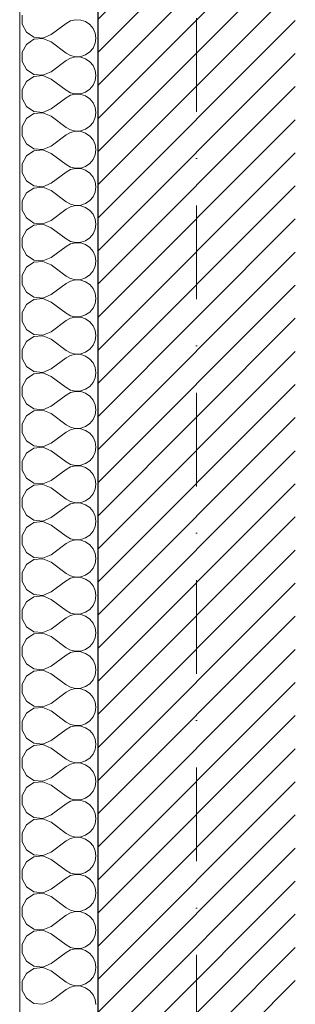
# Model space of a CAD drawing. Header units: millimetres. Extents: x 172139 to 266886, y 89525 to 138225.
# Tile 12 of 94: x 179075 to 179605, y 116429 to 118321. Entities that reach past the tile are written whole.
import ezdxf

# ---------------------------------------------------------------- set-up
doc = ezdxf.new("R2010")
doc.units = ezdxf.units.MM
doc.header["$MEASUREMENT"] = 0
doc.linetypes.add('Kropki i Kreski', pattern=[360, 180, -90, 0, -90])
for name, color, linetype in [('Konstrukcja - Siatki mod', 7, 'Continuous'), ('KR_INW', 7, 'Continuous'), ('NAPIS_SODON', 7, 'Continuous')]:
    doc.layers.add(name, color=color, linetype=linetype)
doc.layers.add('Konstrukcja - Siatki mod_Nr_pióra__48', color=7, linetype='Continuous', lineweight=15, true_color=0xa80f02)
doc.layers.add('KR_INW_Nr_pióra__102', color=7, linetype='Continuous', lineweight=5, true_color=0xcccccc)
for name, color, linetype, lineweight in [('KR_INW_Nr_pióra__101', 252, 'Continuous', 5), ('KR_INW_Nr_pióra__27', 7, 'Continuous', 25), ('KR_INW_Nr_pióra__47', 7, 'Continuous', 15), ('NAPIS_SODON_Nr_pióra__1', 7, 'Continuous', 13)]:
    doc.layers.add(name, color=color, linetype=linetype, lineweight=lineweight)

# ---------------------------------------------------------------- blocks, each defined once
blk = doc.blocks.new('Strop_1', base_point=(179225, 121523.3))
at = {"layer": 'NAPIS_SODON_Nr_pióra__1', "linetype": 'Continuous', "flags": 128}
blk.add_lwpolyline([(179225, 121523.3), (179225.9, 107003.8), (250898.3, 107008.3), (250897.4, 121527.8)], close=True, dxfattribs=at)
blk = doc.blocks.new('*X142')
at = {"layer": 'KR_INW_Nr_pióra__102', "linetype": 'Continuous'}
for p, q in [((179079.7, 118330.1), (179079.7, 118312.7)), ((179079.7, 118312.7), (179088, 118297.4)), ((179135.8, 118292.9), (179164.4, 118314.3)), ((179173, 118319.1), (179164.4, 118314.3)), ((179182.6, 118321.3), (179173, 118319.1)), ((179192.4, 118320.8), (179182.6, 118321.3)), ((179201.8, 118317.7), (179192.4, 118320.8)), ((179209.9, 118312.1), (179201.8, 118317.7)), ((179216.2, 118304.5), (179209.9, 118312.1)), ((179088, 118297.4), (179102.4, 118287.8)), ((179119.8, 118286.1), (179135.8, 118292.9)), ((179220.2, 118295.5), (179216.2, 118304.5)), ((179221.5, 118285.7), (179220.2, 118295.5)), ((179088, 118274), (179079.7, 118258.7)), ((179102.4, 118283.7), (179088, 118274)), ((179102.4, 118287.8), (179119.8, 118286.1)), ((179119.8, 118285.3), (179102.4, 118283.7)), ((179135.8, 118278.6), (179119.8, 118285.3)), ((179135.8, 118278.6), (179164.4, 118257.1)), ((179216.2, 118266.9), (179220.2, 118276)), ((179220.2, 118276), (179221.5, 118285.7)), ((179079.7, 118258.7), (179079.7, 118241.3)), ((179164.4, 118257.1), (179173, 118252.4)), ((179192.4, 118250.6), (179201.8, 118253.8)), ((179201.8, 118253.8), (179209.9, 118259.4)), ((179209.9, 118259.4), (179216.2, 118266.9)), ((179079.7, 118241.3), (179088, 118226)), ((179135.8, 118221.4), (179164.4, 118242.9)), ((179173, 118247.6), (179164.4, 118242.9)), ((179173, 118252.4), (179182.6, 118250.1)), ((179182.6, 118249.9), (179173, 118247.6)), ((179182.6, 118250.1), (179192.4, 118250.6)), ((179192.4, 118249.4), (179182.6, 118249.9)), ((179201.8, 118246.2), (179192.4, 118249.4)), ((179209.9, 118240.6), (179201.8, 118246.2)), ((179216.2, 118233.1), (179209.9, 118240.6)), ((179088, 118226), (179102.4, 118216.3)), ((179102.4, 118216.3), (179119.8, 118214.7)), ((179119.8, 118214.7), (179135.8, 118221.4)), ((179220.2, 118224), (179216.2, 118233.1)), ((179221.5, 118214.3), (179220.2, 118224)), ((179088, 118202.6), (179079.7, 118187.3)), ((179102.4, 118212.2), (179088, 118202.6)), ((179119.8, 118213.9), (179102.4, 118212.2)), ((179135.8, 118207.1), (179119.8, 118213.9)), ((179135.8, 118207.1), (179164.4, 118185.7)), ((179216.2, 118195.5), (179220.2, 118204.5)), ((179220.2, 118204.5), (179221.5, 118214.3)), ((179079.7, 118187.3), (179079.7, 118169.9)), ((179164.4, 118185.7), (179173, 118180.9)), ((179173, 118180.9), (179182.6, 118178.7)), ((179182.6, 118178.4), (179173, 118176.2)), ((179182.6, 118178.7), (179192.4, 118179.2)), ((179192.4, 118177.9), (179182.6, 118178.4)), ((179192.4, 118179.2), (179201.8, 118182.3)), ((179201.8, 118174.8), (179192.4, 118177.9)), ((179201.8, 118182.3), (179209.9, 118187.9)), ((179209.9, 118187.9), (179216.2, 118195.5)), ((179079.7, 118169.9), (179088, 118154.5)), ((179135.8, 118150), (179164.4, 118171.4)), ((179173, 118176.2), (179164.4, 118171.4)), ((179209.9, 118169.2), (179201.8, 118174.8)), ((179216.2, 118161.6), (179209.9, 118169.2)), ((179220.2, 118152.6), (179216.2, 118161.6)), ((179088, 118154.5), (179102.4, 118144.9)), ((179102.4, 118140.8), (179088, 118131.2)), ((179102.4, 118144.9), (179119.8, 118143.3)), ((179119.8, 118142.4), (179102.4, 118140.8)), ((179119.8, 118143.3), (179135.8, 118150)), ((179135.8, 118135.7), (179119.8, 118142.4)), ((179221.5, 118142.9), (179220.2, 118152.6)), ((179220.2, 118133.1), (179221.5, 118142.9)), ((179088, 118131.2), (179079.7, 118115.8)), ((179135.8, 118135.7), (179164.4, 118114.3)), ((179209.9, 118116.5), (179216.2, 118124.1)), ((179216.2, 118124.1), (179220.2, 118133.1)), ((179079.7, 118115.8), (179079.7, 118098.4)), ((179164.4, 118114.3), (179173, 118109.5)), ((179173, 118104.8), (179164.4, 118100)), ((179173, 118109.5), (179182.6, 118107.3)), ((179182.6, 118107), (179173, 118104.8)), ((179182.6, 118107.3), (179192.4, 118107.8)), ((179192.4, 118106.5), (179182.6, 118107)), ((179192.4, 118107.8), (179201.8, 118110.9)), ((179201.8, 118103.4), (179192.4, 118106.5)), ((179201.8, 118110.9), (179209.9, 118116.5)), ((179209.9, 118097.8), (179201.8, 118103.4)), ((179079.7, 118098.4), (179088, 118083.1)), ((179088, 118083.1), (179102.4, 118073.5)), ((179135.8, 118078.6), (179164.4, 118100)), ((179216.2, 118090.2), (179209.9, 118097.8)), ((179220.2, 118081.2), (179216.2, 118090.2)), ((179102.4, 118069.4), (179088, 118059.7)), ((179102.4, 118073.5), (179119.8, 118071.8)), ((179119.8, 118071), (179102.4, 118069.4)), ((179119.8, 118071.8), (179135.8, 118078.6)), ((179135.8, 118064.3), (179119.8, 118071)), ((179135.8, 118064.3), (179164.4, 118042.9)), ((179221.5, 118071.4), (179220.2, 118081.2)), ((179220.2, 118061.7), (179221.5, 118071.4)), ((179088, 118059.7), (179079.7, 118044.4)), ((179201.8, 118039.5), (179209.9, 118045.1)), ((179209.9, 118045.1), (179216.2, 118052.7)), ((179216.2, 118052.7), (179220.2, 118061.7)), ((179079.7, 118044.4), (179079.7, 118027)), ((179079.7, 118027), (179088, 118011.7)), ((179135.8, 118007.1), (179164.4, 118028.6)), ((179164.4, 118042.9), (179173, 118038.1)), ((179173, 118033.3), (179164.4, 118028.6)), ((179173, 118038.1), (179182.6, 118035.9)), ((179182.6, 118035.6), (179173, 118033.3)), ((179182.6, 118035.9), (179192.4, 118036.3)), ((179192.4, 118035.1), (179182.6, 118035.6)), ((179192.4, 118036.3), (179201.8, 118039.5)), ((179201.8, 118031.9), (179192.4, 118035.1)), ((179209.9, 118026.4), (179201.8, 118031.9)), ((179216.2, 118018.8), (179209.9, 118026.4)), ((179088, 118011.7), (179102.4, 118002.1)), ((179119.8, 118000.4), (179135.8, 118007.1)), ((179220.2, 118009.8), (179216.2, 118018.8)), ((179221.5, 118000), (179220.2, 118009.8)), ((179088, 117988.3), (179079.7, 117973)), ((179102.4, 117997.9), (179088, 117988.3)), ((179102.4, 118002.1), (179119.8, 118000.4)), ((179119.8, 117999.6), (179102.4, 117997.9)), ((179135.8, 117992.9), (179119.8, 117999.6)), ((179135.8, 117992.9), (179164.4, 117971.4)), ((179216.2, 117981.2), (179220.2, 117990.2)), ((179220.2, 117990.2), (179221.5, 118000)), ((179079.7, 117973), (179079.7, 117955.6)), ((179164.4, 117971.4), (179173, 117966.7)), ((179201.8, 117968.1), (179209.9, 117973.6)), ((179209.9, 117973.6), (179216.2, 117981.2)), ((179079.7, 117955.6), (179088, 117940.3)), ((179135.8, 117935.7), (179164.4, 117957.1)), ((179173, 117961.9), (179164.4, 117957.1)), ((179173, 117966.7), (179182.6, 117964.4)), ((179182.6, 117964.1), (179173, 117961.9)), ((179182.6, 117964.4), (179192.4, 117964.9)), ((179192.4, 117963.7), (179182.6, 117964.1)), ((179192.4, 117964.9), (179201.8, 117968.1)), ((179201.8, 117960.5), (179192.4, 117963.7)), ((179209.9, 117954.9), (179201.8, 117960.5)), ((179216.2, 117947.3), (179209.9, 117954.9)), ((179088, 117940.3), (179102.4, 117930.6)), ((179119.8, 117929), (179135.8, 117935.7)), ((179220.2, 117938.3), (179216.2, 117947.3)), ((179221.5, 117928.6), (179220.2, 117938.3)), ((179088, 117916.9), (179079.7, 117901.6)), ((179102.4, 117926.5), (179088, 117916.9)), ((179102.4, 117930.6), (179119.8, 117929)), ((179119.8, 117928.2), (179102.4, 117926.5)), ((179135.8, 117921.4), (179119.8, 117928.2)), ((179135.8, 117921.4), (179164.4, 117900)), ((179216.2, 117909.8), (179220.2, 117918.8)), ((179220.2, 117918.8), (179221.5, 117928.6)), ((179079.7, 117901.6), (179079.7, 117884.2)), ((179164.4, 117900), (179173, 117895.2)), ((179173, 117895.2), (179182.6, 117893)), ((179182.6, 117893), (179192.4, 117893.5)), ((179192.4, 117893.5), (179201.8, 117896.6)), ((179201.8, 117896.6), (179209.9, 117902.2)), ((179209.9, 117902.2), (179216.2, 117909.8)), ((179079.7, 117884.2), (179088, 117868.8)), ((179135.8, 117864.3), (179164.4, 117885.7)), ((179173, 117890.5), (179164.4, 117885.7)), ((179182.6, 117892.7), (179173, 117890.5)), ((179192.4, 117892.2), (179182.6, 117892.7)), ((179201.8, 117889.1), (179192.4, 117892.2)), ((179209.9, 117883.5), (179201.8, 117889.1)), ((179216.2, 117875.9), (179209.9, 117883.5)), ((179220.2, 117866.9), (179216.2, 117875.9)), ((179088, 117868.8), (179102.4, 117859.2)), ((179102.4, 117859.2), (179119.8, 117857.6)), ((179119.8, 117856.7), (179102.4, 117855.1)), ((179119.8, 117857.6), (179135.8, 117864.3)), ((179135.8, 117850), (179119.8, 117856.7)), ((179221.5, 117857.1), (179220.2, 117866.9)), ((179220.2, 117847.4), (179221.5, 117857.1)), ((179088, 117845.5), (179079.7, 117830.1)), ((179102.4, 117855.1), (179088, 117845.5)), ((179135.8, 117850), (179164.4, 117828.6)), ((179209.9, 117830.8), (179216.2, 117838.4)), ((179216.2, 117838.4), (179220.2, 117847.4)), ((179079.7, 117830.1), (179079.7, 117812.7)), ((179164.4, 117828.6), (179173, 117823.8)), ((179173, 117819.1), (179164.4, 117814.3)), ((179173, 117823.8), (179182.6, 117821.6)), ((179182.6, 117821.3), (179173, 117819.1)), ((179182.6, 117821.6), (179192.4, 117822.1)), ((179192.4, 117820.8), (179182.6, 117821.3)), ((179192.4, 117822.1), (179201.8, 117825.2)), ((179201.8, 117817.7), (179192.4, 117820.8)), ((179201.8, 117825.2), (179209.9, 117830.8)), ((179209.9, 117812.1), (179201.8, 117817.7)), ((179079.7, 117812.7), (179088, 117797.4)), ((179135.8, 117792.9), (179164.4, 117814.3)), ((179216.2, 117804.5), (179209.9, 117812.1)), ((179220.2, 117795.5), (179216.2, 117804.5)), ((179088, 117797.4), (179102.4, 117787.8)), ((179102.4, 117783.7), (179088, 117774)), ((179102.4, 117787.8), (179119.8, 117786.1)), ((179119.8, 117785.3), (179102.4, 117783.7)), ((179119.8, 117786.1), (179135.8, 117792.9)), ((179135.8, 117778.6), (179119.8, 117785.3)), ((179221.5, 117785.7), (179220.2, 117795.5)), ((179220.2, 117776), (179221.5, 117785.7)), ((179088, 117774), (179079.7, 117758.7)), ((179135.8, 117778.6), (179164.4, 117757.1)), ((179209.9, 117759.4), (179216.2, 117766.9)), ((179216.2, 117766.9), (179220.2, 117776)), ((179079.7, 117758.7), (179079.7, 117741.3)), ((179135.8, 117721.4), (179164.4, 117742.9)), ((179164.4, 117757.1), (179173, 117752.4)), ((179173, 117747.6), (179164.4, 117742.9)), ((179173, 117752.4), (179182.6, 117750.1)), ((179182.6, 117749.9), (179173, 117747.6)), ((179182.6, 117750.1), (179192.4, 117750.6)), ((179192.4, 117749.4), (179182.6, 117749.9)), ((179192.4, 117750.6), (179201.8, 117753.8)), ((179201.8, 117746.2), (179192.4, 117749.4)), ((179201.8, 117753.8), (179209.9, 117759.4)), ((179209.9, 117740.6), (179201.8, 117746.2)), ((179079.7, 117741.3), (179088, 117726)), ((179088, 117726), (179102.4, 117716.3)), ((179216.2, 117733.1), (179209.9, 117740.6)), ((179220.2, 117724), (179216.2, 117733.1)), ((179221.5, 117714.3), (179220.2, 117724)), ((179102.4, 117712.2), (179088, 117702.6)), ((179102.4, 117716.3), (179119.8, 117714.7)), ((179119.8, 117713.9), (179102.4, 117712.2)), ((179119.8, 117714.7), (179135.8, 117721.4)), ((179135.8, 117707.1), (179119.8, 117713.9)), ((179135.8, 117707.1), (179164.4, 117685.7)), ((179216.2, 117695.5), (179220.2, 117704.5)), ((179220.2, 117704.5), (179221.5, 117714.3)), ((179088, 117702.6), (179079.7, 117687.3)), ((179079.7, 117687.3), (179079.7, 117669.9)), ((179164.4, 117685.7), (179173, 117680.9)), ((179201.8, 117682.3), (179209.9, 117687.9)), ((179209.9, 117687.9), (179216.2, 117695.5)), ((179079.7, 117669.9), (179088, 117654.5)), ((179135.8, 117650), (179164.4, 117671.4)), ((179173, 117676.2), (179164.4, 117671.4)), ((179173, 117680.9), (179182.6, 117678.7)), ((179182.6, 117678.4), (179173, 117676.2)), ((179182.6, 117678.7), (179192.4, 117679.2)), ((179192.4, 117677.9), (179182.6, 117678.4)), ((179192.4, 117679.2), (179201.8, 117682.3)), ((179201.8, 117674.8), (179192.4, 117677.9)), ((179209.9, 117669.2), (179201.8, 117674.8)), ((179216.2, 117661.6), (179209.9, 117669.2)), ((179088, 117654.5), (179102.4, 117644.9)), ((179119.8, 117643.3), (179135.8, 117650)), ((179220.2, 117652.6), (179216.2, 117661.6)), ((179221.5, 117642.9), (179220.2, 117652.6)), ((179088, 117631.2), (179079.7, 117615.8)), ((179102.4, 117640.8), (179088, 117631.2)), ((179102.4, 117644.9), (179119.8, 117643.3)), ((179119.8, 117642.4), (179102.4, 117640.8)), ((179135.8, 117635.7), (179119.8, 117642.4)), ((179135.8, 117635.7), (179164.4, 117614.3)), ((179216.2, 117624.1), (179220.2, 117633.1)), ((179220.2, 117633.1), (179221.5, 117642.9)), ((179079.7, 117615.8), (179079.7, 117598.4)), ((179164.4, 117614.3), (179173, 117609.5)), ((179173, 117609.5), (179182.6, 117607.3)), ((179192.4, 117607.8), (179201.8, 117610.9)), ((179201.8, 117610.9), (179209.9, 117616.5)), ((179209.9, 117616.5), (179216.2, 117624.1)), ((179079.7, 117598.4), (179088, 117583.1)), ((179135.8, 117578.6), (179164.4, 117600)), ((179173, 117604.8), (179164.4, 117600)), ((179182.6, 117607), (179173, 117604.8)), ((179182.6, 117607.3), (179192.4, 117607.8)), ((179192.4, 117606.5), (179182.6, 117607)), ((179201.8, 117603.4), (179192.4, 117606.5)), ((179209.9, 117597.8), (179201.8, 117603.4)), ((179216.2, 117590.2), (179209.9, 117597.8)), ((179088, 117583.1), (179102.4, 117573.5)), ((179102.4, 117573.5), (179119.8, 117571.8)), ((179119.8, 117571.8), (179135.8, 117578.6)), ((179220.2, 117581.2), (179216.2, 117590.2)), ((179221.5, 117571.4), (179220.2, 117581.2)), ((179088, 117559.7), (179079.7, 117544.4)), ((179102.4, 117569.4), (179088, 117559.7)), ((179119.8, 117571), (179102.4, 117569.4)), ((179135.8, 117564.3), (179119.8, 117571)), ((179135.8, 117564.3), (179164.4, 117542.9)), ((179216.2, 117552.7), (179220.2, 117561.7)), ((179220.2, 117561.7), (179221.5, 117571.4)), ((179079.7, 117544.4), (179079.7, 117527)), ((179164.4, 117542.9), (179173, 117538.1)), ((179173, 117538.1), (179182.6, 117535.9)), ((179182.6, 117535.6), (179173, 117533.3)), ((179182.6, 117535.9), (179192.4, 117536.3)), ((179192.4, 117535.1), (179182.6, 117535.6)), ((179192.4, 117536.3), (179201.8, 117539.5)), ((179201.8, 117531.9), (179192.4, 117535.1)), ((179201.8, 117539.5), (179209.9, 117545.1)), ((179209.9, 117545.1), (179216.2, 117552.7)), ((179079.7, 117527), (179088, 117511.7)), ((179135.8, 117507.1), (179164.4, 117528.6)), ((179173, 117533.3), (179164.4, 117528.6)), ((179209.9, 117526.4), (179201.8, 117531.9)), ((179216.2, 117518.8), (179209.9, 117526.4)), ((179220.2, 117509.8), (179216.2, 117518.8)), ((179088, 117511.7), (179102.4, 117502.1)), ((179102.4, 117497.9), (179088, 117488.3)), ((179102.4, 117502.1), (179119.8, 117500.4)), ((179119.8, 117499.6), (179102.4, 117497.9)), ((179119.8, 117500.4), (179135.8, 117507.1)), ((179135.8, 117492.9), (179119.8, 117499.6)), ((179221.5, 117500), (179220.2, 117509.8)), ((179220.2, 117490.2), (179221.5, 117500)), ((179088, 117488.3), (179079.7, 117473)), ((179135.8, 117492.9), (179164.4, 117471.4)), ((179209.9, 117473.6), (179216.2, 117481.2)), ((179216.2, 117481.2), (179220.2, 117490.2)), ((179079.7, 117473), (179079.7, 117455.6)), ((179164.4, 117471.4), (179173, 117466.7)), ((179173, 117461.9), (179164.4, 117457.1)), ((179173, 117466.7), (179182.6, 117464.4)), ((179182.6, 117464.1), (179173, 117461.9)), ((179182.6, 117464.4), (179192.4, 117464.9)), ((179192.4, 117463.7), (179182.6, 117464.1)), ((179192.4, 117464.9), (179201.8, 117468.1)), ((179201.8, 117460.5), (179192.4, 117463.7)), ((179201.8, 117468.1), (179209.9, 117473.6)), ((179209.9, 117454.9), (179201.8, 117460.5)), ((179079.7, 117455.6), (179088, 117440.3)), ((179088, 117440.3), (179102.4, 117430.6)), ((179135.8, 117435.7), (179164.4, 117457.1)), ((179216.2, 117447.3), (179209.9, 117454.9)), ((179220.2, 117438.3), (179216.2, 117447.3)), ((179102.4, 117426.5), (179088, 117416.9)), ((179102.4, 117430.6), (179119.8, 117429)), ((179119.8, 117428.2), (179102.4, 117426.5)), ((179119.8, 117429), (179135.8, 117435.7)), ((179135.8, 117421.4), (179119.8, 117428.2)), ((179135.8, 117421.4), (179164.4, 117400)), ((179221.5, 117428.6), (179220.2, 117438.3)), ((179220.2, 117418.8), (179221.5, 117428.6)), ((179088, 117416.9), (179079.7, 117401.6)), ((179079.7, 117401.6), (179079.7, 117384.2)), ((179201.8, 117396.6), (179209.9, 117402.2)), ((179209.9, 117402.2), (179216.2, 117409.8)), ((179216.2, 117409.8), (179220.2, 117418.8)), ((179079.7, 117384.2), (179088, 117368.8)), ((179135.8, 117364.3), (179164.4, 117385.7)), ((179164.4, 117400), (179173, 117395.2)), ((179173, 117390.5), (179164.4, 117385.7)), ((179173, 117395.2), (179182.6, 117393)), ((179182.6, 117392.7), (179173, 117390.5)), ((179182.6, 117393), (179192.4, 117393.5)), ((179192.4, 117392.2), (179182.6, 117392.7)), ((179192.4, 117393.5), (179201.8, 117396.6)), ((179201.8, 117389.1), (179192.4, 117392.2)), ((179209.9, 117383.5), (179201.8, 117389.1)), ((179216.2, 117375.9), (179209.9, 117383.5)), ((179088, 117368.8), (179102.4, 117359.2)), ((179119.8, 117357.6), (179135.8, 117364.3)), ((179220.2, 117366.9), (179216.2, 117375.9)), ((179221.5, 117357.1), (179220.2, 117366.9)), ((179088, 117345.5), (179079.7, 117330.1)), ((179102.4, 117355.1), (179088, 117345.5)), ((179102.4, 117359.2), (179119.8, 117357.6)), ((179119.8, 117356.7), (179102.4, 117355.1)), ((179135.8, 117350), (179119.8, 117356.7)), ((179135.8, 117350), (179164.4, 117328.6)), ((179216.2, 117338.4), (179220.2, 117347.4)), ((179220.2, 117347.4), (179221.5, 117357.1)), ((179079.7, 117330.1), (179079.7, 117312.7)), ((179164.4, 117328.6), (179173, 117323.8)), ((179201.8, 117325.2), (179209.9, 117330.8)), ((179209.9, 117330.8), (179216.2, 117338.4)), ((179079.7, 117312.7), (179088, 117297.4)), ((179135.8, 117292.9), (179164.4, 117314.3)), ((179173, 117319.1), (179164.4, 117314.3)), ((179173, 117323.8), (179182.6, 117321.6)), ((179182.6, 117321.3), (179173, 117319.1)), ((179182.6, 117321.6), (179192.4, 117322.1)), ((179192.4, 117320.8), (179182.6, 117321.3)), ((179192.4, 117322.1), (179201.8, 117325.2)), ((179201.8, 117317.7), (179192.4, 117320.8)), ((179209.9, 117312.1), (179201.8, 117317.7)), ((179216.2, 117304.5), (179209.9, 117312.1)), ((179088, 117297.4), (179102.4, 117287.8)), ((179102.4, 117287.8), (179119.8, 117286.1)), ((179119.8, 117286.1), (179135.8, 117292.9)), ((179220.2, 117295.5), (179216.2, 117304.5)), ((179221.5, 117285.7), (179220.2, 117295.5)), ((179088, 117274), (179079.7, 117258.7)), ((179102.4, 117283.7), (179088, 117274)), ((179119.8, 117285.3), (179102.4, 117283.7)), ((179135.8, 117278.6), (179119.8, 117285.3)), ((179135.8, 117278.6), (179164.4, 117257.1)), ((179216.2, 117266.9), (179220.2, 117276)), ((179220.2, 117276), (179221.5, 117285.7)), ((179079.7, 117258.7), (179079.7, 117241.3)), ((179164.4, 117257.1), (179173, 117252.4)), ((179173, 117252.4), (179182.6, 117250.1)), ((179182.6, 117249.9), (179173, 117247.6)), ((179182.6, 117250.1), (179192.4, 117250.6)), ((179192.4, 117249.4), (179182.6, 117249.9)), ((179192.4, 117250.6), (179201.8, 117253.8)), ((179201.8, 117253.8), (179209.9, 117259.4)), ((179209.9, 117259.4), (179216.2, 117266.9)), ((179079.7, 117241.3), (179088, 117226)), ((179135.8, 117221.4), (179164.4, 117242.9)), ((179173, 117247.6), (179164.4, 117242.9)), ((179201.8, 117246.2), (179192.4, 117249.4)), ((179209.9, 117240.6), (179201.8, 117246.2)), ((179216.2, 117233.1), (179209.9, 117240.6)), ((179220.2, 117224), (179216.2, 117233.1)), ((179088, 117226), (179102.4, 117216.3)), ((179102.4, 117212.2), (179088, 117202.6)), ((179102.4, 117216.3), (179119.8, 117214.7)), ((179119.8, 117213.9), (179102.4, 117212.2)), ((179119.8, 117214.7), (179135.8, 117221.4)), ((179135.8, 117207.1), (179119.8, 117213.9)), ((179221.5, 117214.3), (179220.2, 117224)), ((179220.2, 117204.5), (179221.5, 117214.3)), ((179088, 117202.6), (179079.7, 117187.3)), ((179135.8, 117207.1), (179164.4, 117185.7)), ((179209.9, 117187.9), (179216.2, 117195.5)), ((179216.2, 117195.5), (179220.2, 117204.5)), ((179079.7, 117187.3), (179079.7, 117169.9)), ((179164.4, 117185.7), (179173, 117180.9)), ((179173, 117176.2), (179164.4, 117171.4)), ((179173, 117180.9), (179182.6, 117178.7)), ((179182.6, 117178.4), (179173, 117176.2)), ((179182.6, 117178.7), (179192.4, 117179.2)), ((179192.4, 117177.9), (179182.6, 117178.4)), ((179192.4, 117179.2), (179201.8, 117182.3)), ((179201.8, 117174.8), (179192.4, 117177.9)), ((179201.8, 117182.3), (179209.9, 117187.9)), ((179209.9, 117169.2), (179201.8, 117174.8)), ((179079.7, 117169.9), (179088, 117154.5)), ((179135.8, 117150), (179164.4, 117171.4)), ((179216.2, 117161.6), (179209.9, 117169.2)), ((179220.2, 117152.6), (179216.2, 117161.6)), ((179088, 117154.5), (179102.4, 117144.9)), ((179102.4, 117140.8), (179088, 117131.2)), ((179102.4, 117144.9), (179119.8, 117143.3)), ((179119.8, 117142.4), (179102.4, 117140.8)), ((179119.8, 117143.3), (179135.8, 117150)), ((179135.8, 117135.7), (179119.8, 117142.4)), ((179221.5, 117142.9), (179220.2, 117152.6)), ((179220.2, 117133.1), (179221.5, 117142.9)), ((179088, 117131.2), (179079.7, 117115.8)), ((179135.8, 117135.7), (179164.4, 117114.3)), ((179209.9, 117116.5), (179216.2, 117124.1)), ((179216.2, 117124.1), (179220.2, 117133.1)), ((179079.7, 117115.8), (179079.7, 117098.4)), ((179079.7, 117098.4), (179088, 117083.1)), ((179135.8, 117078.6), (179164.4, 117100)), ((179164.4, 117114.3), (179173, 117109.5)), ((179173, 117104.8), (179164.4, 117100)), ((179173, 117109.5), (179182.6, 117107.3)), ((179182.6, 117107), (179173, 117104.8)), ((179182.6, 117107.3), (179192.4, 117107.8)), ((179192.4, 117106.5), (179182.6, 117107)), ((179192.4, 117107.8), (179201.8, 117110.9)), ((179201.8, 117103.4), (179192.4, 117106.5)), ((179201.8, 117110.9), (179209.9, 117116.5)), ((179209.9, 117097.8), (179201.8, 117103.4)), ((179088, 117083.1), (179102.4, 117073.5)), ((179216.2, 117090.2), (179209.9, 117097.8)), ((179220.2, 117081.2), (179216.2, 117090.2)), ((179221.5, 117071.4), (179220.2, 117081.2)), ((179102.4, 117069.4), (179088, 117059.7)), ((179102.4, 117073.5), (179119.8, 117071.8)), ((179119.8, 117071), (179102.4, 117069.4)), ((179119.8, 117071.8), (179135.8, 117078.6)), ((179135.8, 117064.3), (179119.8, 117071)), ((179135.8, 117064.3), (179164.4, 117042.9)), ((179216.2, 117052.7), (179220.2, 117061.7)), ((179220.2, 117061.7), (179221.5, 117071.4)), ((179088, 117059.7), (179079.7, 117044.4)), ((179079.7, 117044.4), (179079.7, 117027)), ((179164.4, 117042.9), (179173, 117038.1)), ((179201.8, 117039.5), (179209.9, 117045.1)), ((179209.9, 117045.1), (179216.2, 117052.7)), ((179079.7, 117027), (179088, 117011.7)), ((179135.8, 117007.1), (179164.4, 117028.6)), ((179173, 117033.3), (179164.4, 117028.6)), ((179173, 117038.1), (179182.6, 117035.9)), ((179182.6, 117035.6), (179173, 117033.3)), ((179182.6, 117035.9), (179192.4, 117036.3)), ((179192.4, 117035.1), (179182.6, 117035.6)), ((179192.4, 117036.3), (179201.8, 117039.5)), ((179201.8, 117031.9), (179192.4, 117035.1)), ((179209.9, 117026.4), (179201.8, 117031.9)), ((179216.2, 117018.8), (179209.9, 117026.4)), ((179088, 117011.7), (179102.4, 117002.1)), ((179119.8, 117000.4), (179135.8, 117007.1)), ((179220.2, 117009.8), (179216.2, 117018.8)), ((179221.5, 117000), (179220.2, 117009.8)), ((179088, 116988.3), (179079.7, 116973)), ((179102.4, 116997.9), (179088, 116988.3)), ((179102.4, 117002.1), (179119.8, 117000.4)), ((179119.8, 116999.6), (179102.4, 116997.9)), ((179135.8, 116992.9), (179119.8, 116999.6)), ((179135.8, 116992.9), (179164.4, 116971.4)), ((179216.2, 116981.2), (179220.2, 116990.2)), ((179220.2, 116990.2), (179221.5, 117000)), ((179079.7, 116973), (179079.7, 116955.6)), ((179164.4, 116971.4), (179173, 116966.7)), ((179173, 116966.7), (179182.6, 116964.4)), ((179192.4, 116964.9), (179201.8, 116968.1)), ((179201.8, 116968.1), (179209.9, 116973.6)), ((179209.9, 116973.6), (179216.2, 116981.2)), ((179079.7, 116955.6), (179088, 116940.3)), ((179135.8, 116935.7), (179164.4, 116957.1)), ((179173, 116961.9), (179164.4, 116957.1)), ((179182.6, 116964.1), (179173, 116961.9)), ((179182.6, 116964.4), (179192.4, 116964.9)), ((179192.4, 116963.7), (179182.6, 116964.1)), ((179201.8, 116960.5), (179192.4, 116963.7)), ((179209.9, 116954.9), (179201.8, 116960.5)), ((179216.2, 116947.3), (179209.9, 116954.9)), ((179220.2, 116938.3), (179216.2, 116947.3)), ((179088, 116940.3), (179102.4, 116930.6)), ((179102.4, 116930.6), (179119.8, 116929)), ((179119.8, 116928.2), (179102.4, 116926.5)), ((179119.8, 116929), (179135.8, 116935.7)), ((179135.8, 116921.4), (179119.8, 116928.2)), ((179221.5, 116928.6), (179220.2, 116938.3)), ((179220.2, 116918.8), (179221.5, 116928.6)), ((179088, 116916.9), (179079.7, 116901.6)), ((179102.4, 116926.5), (179088, 116916.9)), ((179135.8, 116921.4), (179164.4, 116900)), ((179209.9, 116902.2), (179216.2, 116909.8)), ((179216.2, 116909.8), (179220.2, 116918.8)), ((179079.7, 116901.6), (179079.7, 116884.2)), ((179164.4, 116900), (179173, 116895.2)), ((179173, 116890.5), (179164.4, 116885.7)), ((179173, 116895.2), (179182.6, 116893)), ((179182.6, 116892.7), (179173, 116890.5)), ((179182.6, 116893), (179192.4, 116893.5)), ((179192.4, 116892.2), (179182.6, 116892.7)), ((179192.4, 116893.5), (179201.8, 116896.6)), ((179201.8, 116889.1), (179192.4, 116892.2)), ((179201.8, 116896.6), (179209.9, 116902.2)), ((179079.7, 116884.2), (179088, 116868.8)), ((179135.8, 116864.3), (179164.4, 116885.7)), ((179209.9, 116883.5), (179201.8, 116889.1)), ((179216.2, 116875.9), (179209.9, 116883.5)), ((179220.2, 116866.9), (179216.2, 116875.9)), ((179088, 116868.8), (179102.4, 116859.2)), ((179102.4, 116855.1), (179088, 116845.5)), ((179102.4, 116859.2), (179119.8, 116857.6)), ((179119.8, 116856.7), (179102.4, 116855.1)), ((179119.8, 116857.6), (179135.8, 116864.3)), ((179135.8, 116850), (179119.8, 116856.7)), ((179221.5, 116857.1), (179220.2, 116866.9)), ((179220.2, 116847.4), (179221.5, 116857.1)), ((179088, 116845.5), (179079.7, 116830.1)), ((179135.8, 116850), (179164.4, 116828.6)), ((179209.9, 116830.8), (179216.2, 116838.4)), ((179216.2, 116838.4), (179220.2, 116847.4)), ((179079.7, 116830.1), (179079.7, 116812.7)), ((179164.4, 116828.6), (179173, 116823.8)), ((179173, 116819.1), (179164.4, 116814.3)), ((179173, 116823.8), (179182.6, 116821.6)), ((179182.6, 116821.3), (179173, 116819.1)), ((179182.6, 116821.6), (179192.4, 116822.1)), ((179192.4, 116820.8), (179182.6, 116821.3)), ((179192.4, 116822.1), (179201.8, 116825.2)), ((179201.8, 116817.7), (179192.4, 116820.8)), ((179201.8, 116825.2), (179209.9, 116830.8)), ((179209.9, 116812.1), (179201.8, 116817.7)), ((179079.7, 116812.7), (179088, 116797.4)), ((179088, 116797.4), (179102.4, 116787.8)), ((179135.8, 116792.9), (179164.4, 116814.3)), ((179216.2, 116804.5), (179209.9, 116812.1)), ((179220.2, 116795.5), (179216.2, 116804.5)), ((179102.4, 116783.7), (179088, 116774)), ((179102.4, 116787.8), (179119.8, 116786.1)), ((179119.8, 116785.3), (179102.4, 116783.7)), ((179119.8, 116786.1), (179135.8, 116792.9)), ((179135.8, 116778.6), (179119.8, 116785.3)), ((179135.8, 116778.6), (179164.4, 116757.1)), ((179221.5, 116785.7), (179220.2, 116795.5)), ((179220.2, 116776), (179221.5, 116785.7)), ((179088, 116774), (179079.7, 116758.7)), ((179079.7, 116758.7), (179079.7, 116741.3)), ((179201.8, 116753.8), (179209.9, 116759.4)), ((179209.9, 116759.4), (179216.2, 116766.9)), ((179216.2, 116766.9), (179220.2, 116776)), ((179079.7, 116741.3), (179088, 116726)), ((179135.8, 116721.4), (179164.4, 116742.9)), ((179164.4, 116757.1), (179173, 116752.4)), ((179173, 116747.6), (179164.4, 116742.9)), ((179173, 116752.4), (179182.6, 116750.1)), ((179182.6, 116749.9), (179173, 116747.6)), ((179182.6, 116750.1), (179192.4, 116750.6)), ((179192.4, 116749.4), (179182.6, 116749.9)), ((179192.4, 116750.6), (179201.8, 116753.8)), ((179201.8, 116746.2), (179192.4, 116749.4)), ((179209.9, 116740.6), (179201.8, 116746.2)), ((179216.2, 116733.1), (179209.9, 116740.6)), ((179088, 116726), (179102.4, 116716.3)), ((179119.8, 116714.7), (179135.8, 116721.4)), ((179220.2, 116724), (179216.2, 116733.1)), ((179221.5, 116714.3), (179220.2, 116724)), ((179088, 116702.6), (179079.7, 116687.3)), ((179102.4, 116712.2), (179088, 116702.6)), ((179102.4, 116716.3), (179119.8, 116714.7)), ((179119.8, 116713.9), (179102.4, 116712.2)), ((179135.8, 116707.1), (179119.8, 116713.9)), ((179135.8, 116707.1), (179164.4, 116685.7)), ((179216.2, 116695.5), (179220.2, 116704.5)), ((179220.2, 116704.5), (179221.5, 116714.3)), ((179079.7, 116687.3), (179079.7, 116669.9)), ((179164.4, 116685.7), (179173, 116680.9)), ((179192.4, 116679.2), (179201.8, 116682.3)), ((179201.8, 116682.3), (179209.9, 116687.9)), ((179209.9, 116687.9), (179216.2, 116695.5)), ((179079.7, 116669.9), (179088, 116654.5)), ((179135.8, 116650), (179164.4, 116671.4)), ((179173, 116676.2), (179164.4, 116671.4)), ((179173, 116680.9), (179182.6, 116678.7)), ((179182.6, 116678.4), (179173, 116676.2)), ((179182.6, 116678.7), (179192.4, 116679.2)), ((179192.4, 116677.9), (179182.6, 116678.4)), ((179201.8, 116674.8), (179192.4, 116677.9)), ((179209.9, 116669.2), (179201.8, 116674.8)), ((179216.2, 116661.6), (179209.9, 116669.2)), ((179088, 116654.5), (179102.4, 116644.9)), ((179102.4, 116644.9), (179119.8, 116643.3)), ((179119.8, 116643.3), (179135.8, 116650)), ((179220.2, 116652.6), (179216.2, 116661.6)), ((179221.5, 116642.9), (179220.2, 116652.6)), ((179088, 116631.2), (179079.7, 116615.8)), ((179102.4, 116640.8), (179088, 116631.2)), ((179119.8, 116642.4), (179102.4, 116640.8)), ((179135.8, 116635.7), (179119.8, 116642.4)), ((179135.8, 116635.7), (179164.4, 116614.3)), ((179216.2, 116624.1), (179220.2, 116633.1)), ((179220.2, 116633.1), (179221.5, 116642.9)), ((179079.7, 116615.8), (179079.7, 116598.4)), ((179164.4, 116614.3), (179173, 116609.5)), ((179173, 116609.5), (179182.6, 116607.3)), ((179182.6, 116607), (179173, 116604.8)), ((179182.6, 116607.3), (179192.4, 116607.8)), ((179192.4, 116606.5), (179182.6, 116607)), ((179192.4, 116607.8), (179201.8, 116610.9)), ((179201.8, 116603.4), (179192.4, 116606.5)), ((179201.8, 116610.9), (179209.9, 116616.5)), ((179209.9, 116616.5), (179216.2, 116624.1)), ((179079.7, 116598.4), (179088, 116583.1)), ((179135.8, 116578.6), (179164.4, 116600)), ((179173, 116604.8), (179164.4, 116600)), ((179209.9, 116597.8), (179201.8, 116603.4)), ((179216.2, 116590.2), (179209.9, 116597.8)), ((179220.2, 116581.2), (179216.2, 116590.2)), ((179088, 116583.1), (179102.4, 116573.5)), ((179102.4, 116569.4), (179088, 116559.7)), ((179102.4, 116573.5), (179119.8, 116571.8)), ((179119.8, 116571), (179102.4, 116569.4)), ((179119.8, 116571.8), (179135.8, 116578.6)), ((179135.8, 116564.3), (179119.8, 116571)), ((179221.5, 116571.4), (179220.2, 116581.2)), ((179220.2, 116561.7), (179221.5, 116571.4)), ((179088, 116559.7), (179079.7, 116544.4)), ((179135.8, 116564.3), (179164.4, 116542.9)), ((179209.9, 116545.1), (179216.2, 116552.7)), ((179216.2, 116552.7), (179220.2, 116561.7)), ((179079.7, 116544.4), (179079.7, 116527)), ((179164.4, 116542.9), (179173, 116538.1)), ((179173, 116533.3), (179164.4, 116528.6)), ((179173, 116538.1), (179182.6, 116535.9)), ((179182.6, 116535.6), (179173, 116533.3)), ((179182.6, 116535.9), (179192.4, 116536.3)), ((179192.4, 116535.1), (179182.6, 116535.6)), ((179192.4, 116536.3), (179201.8, 116539.5)), ((179201.8, 116531.9), (179192.4, 116535.1)), ((179201.8, 116539.5), (179209.9, 116545.1)), ((179209.9, 116526.4), (179201.8, 116531.9)), ((179079.7, 116527), (179088, 116511.7)), ((179135.8, 116507.1), (179164.4, 116528.6)), ((179216.2, 116518.8), (179209.9, 116526.4)), ((179220.2, 116509.8), (179216.2, 116518.8)), ((179088, 116511.7), (179102.4, 116502.1)), ((179102.4, 116497.9), (179088, 116488.3)), ((179102.4, 116502.1), (179119.8, 116500.4)), ((179119.8, 116499.6), (179102.4, 116497.9)), ((179119.8, 116500.4), (179135.8, 116507.1)), ((179135.8, 116492.9), (179119.8, 116499.6)), ((179135.8, 116492.9), (179164.4, 116471.4)), ((179221.5, 116500), (179220.2, 116509.8)), ((179220.2, 116490.2), (179221.5, 116500)), ((179088, 116488.3), (179079.7, 116473)), ((179209.9, 116473.6), (179216.2, 116481.2)), ((179216.2, 116481.2), (179220.2, 116490.2)), ((179079.7, 116473), (179079.7, 116455.6)), ((179079.7, 116455.6), (179088, 116440.3)), ((179135.8, 116435.7), (179164.4, 116457.1)), ((179164.4, 116471.4), (179173, 116466.7)), ((179173, 116461.9), (179164.4, 116457.1)), ((179173, 116466.7), (179182.6, 116464.4)), ((179182.6, 116464.1), (179173, 116461.9)), ((179182.6, 116464.4), (179192.4, 116464.9)), ((179192.4, 116463.7), (179182.6, 116464.1)), ((179192.4, 116464.9), (179201.8, 116468.1)), ((179201.8, 116460.5), (179192.4, 116463.7)), ((179201.8, 116468.1), (179209.9, 116473.6)), ((179209.9, 116454.9), (179201.8, 116460.5)), ((179216.2, 116447.3), (179209.9, 116454.9)), ((179088, 116440.3), (179102.4, 116430.6)), ((179220.2, 116438.3), (179216.2, 116447.3)), ((179221.5, 116428.6), (179220.2, 116438.3)), ((179102.4, 116430.6), (179119.8, 116429)), ((179119.8, 116429), (179135.8, 116435.7))]:
    blk.add_line(p, q, dxfattribs=at)
blk = doc.blocks.new('Ściana_2', base_point=(179075.1, 121675.6))
at = {"layer": 'KR_INW_Nr_pióra__101', "linetype": 'Continuous'}
h = blk.add_hatch(dxfattribs=at)
h.set_pattern_fill('Cegła_licówka', color=256, style=0, pattern_type=2)
h.set_pattern_definition([(45, (0, 0), (-31.819804, 31.819804), [])])
h.paths.add_polyline_path([(179225.1, 121525.6), (179225.1, 114715.8), (179290.1, 114715.8), (179405.1, 114715.8), (179605.1, 114715.8), (179605.1, 121145.6)])
at = {"layer": 'KR_INW_Nr_pióra__27', "linetype": 'Continuous'}
blk.add_line((179225.1, 121525.6), (179225.1, 114715.8), dxfattribs=at)
at = {"layer": 'KR_INW_Nr_pióra__47', "linetype": 'Continuous', "flags": 128}
blk.add_lwpolyline([(179075.1, 121675.6), (179075.1, 114715.8)], dxfattribs=at)
at = {"layer": 'KR_INW'}
blk.add_blockref('*X142', (0, 0), dxfattribs=at)
blk = doc.blocks.new('Standardowy znacznik siatki_2')
at = {"layer": 'Konstrukcja - Siatki mod_Nr_pióra__48', "linetype": 'Kropki i Kreski'}
blk.add_line((1000, 0), (16187.8, 0), dxfattribs=at)

msp = doc.modelspace()

# ---------------------------------------------------------------- block references
at = {"layer": 'Konstrukcja - Siatki mod', "color": 8, "linetype": 'Continuous', "lineweight": 13, "zscale": 1000, "rotation": 270}
msp.add_blockref('Standardowy znacznik siatki_2', (179415.1, 122925.3), dxfattribs=at)
at = {"layer": 'KR_INW'}
msp.add_blockref('Ściana_2', (179075.1, 121675.6), dxfattribs=at)
at = {"layer": 'NAPIS_SODON', "linetype": 'Continuous'}
msp.add_blockref('Strop_1', (179225, 121523.3), dxfattribs=at)

doc.saveas('drawing.dxf')
